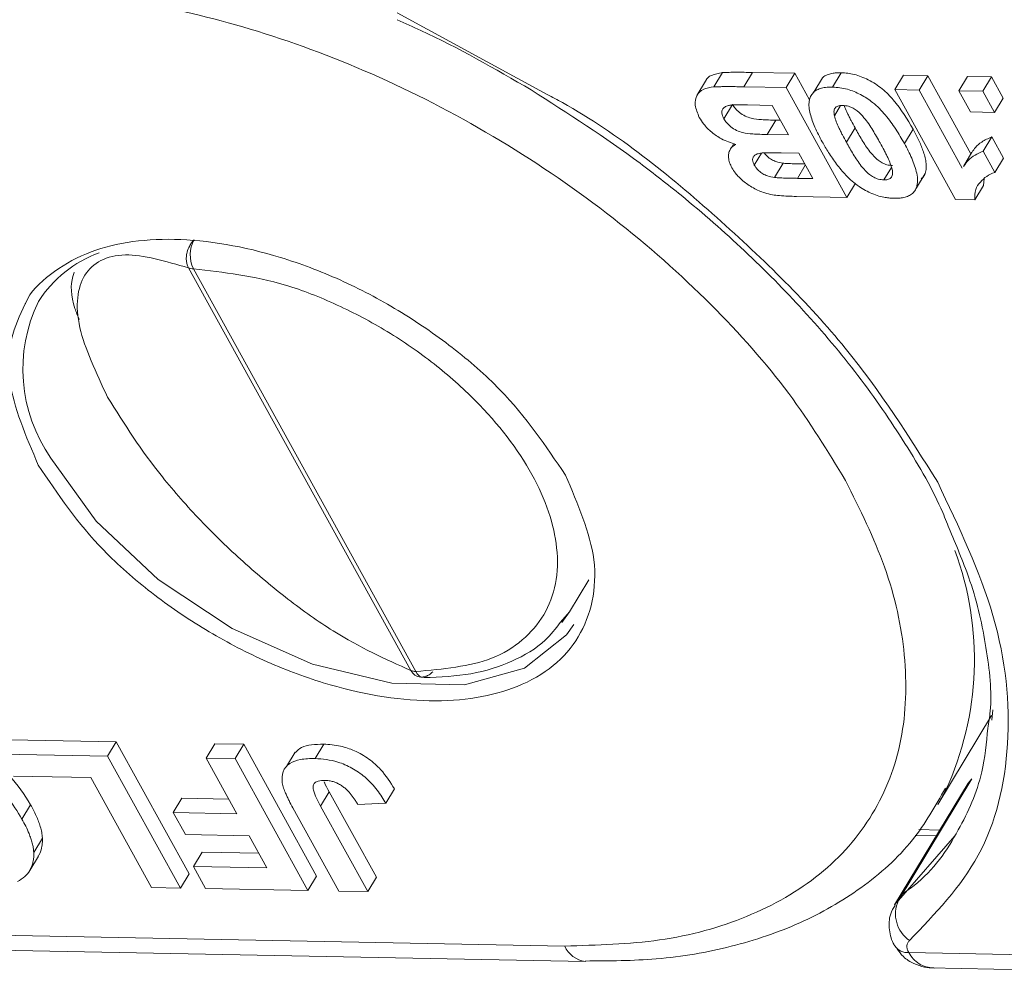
# Model space of a CAD drawing. Header units: millimetres. Extents: x 2698 to 3057, y -367 to -114.
# Tile 58 of 63: x 2969.87 to 2977.55, y -177.79 to -170.25. Entities that reach past the tile are written whole.
import ezdxf

# ---------------------------------------------------------------- set-up
doc = ezdxf.new("R2010")
doc.units = ezdxf.units.MM

msp = doc.modelspace()

# ---------------------------------------------------------------- linework, layer by layer
at = {"color": 7, "linetype": 'Continuous', "lineweight": 15}
for p, q in [((2973.9853, -170.8344), (2972.8134, -170.1983)), ((2975.2854, -170.7757), (2975.3529, -170.6639)), ((2975.5871, -170.6625), (2975.5197, -170.7744)), ((2975.9188, -170.6688), (2975.5871, -170.6625)), ((2975.8513, -170.7807), (2975.9188, -170.6688)), ((2976.0332, -170.8761), (2975.9188, -170.6688)), ((2976.2126, -170.7767), (2976.28, -170.6648)), ((2976.699, -170.7968), (2976.7665, -170.685)), ((2976.9549, -170.6886), (2976.7665, -170.685)), ((2976.8874, -170.8004), (2976.9549, -170.6886)), ((2977.292, -171.2992), (2976.9549, -170.6886)), ((2977.1982, -170.8063), (2977.2657, -170.6945)), ((2977.4541, -170.6981), (2977.2657, -170.6945)), ((2977.3866, -170.8099), (2977.4541, -170.6981)), ((2977.5452, -170.863), (2977.4541, -170.6981)), ((2975.2213, -170.7304), (2975.1538, -170.8423)), ((2975.8513, -170.7807), (2975.5197, -170.7744)), ((2976.1334, -170.7048), (2976.066, -170.8166)), ((2975.8513, -170.7807), (2976.3249, -171.6385)), ((2977.1727, -171.6546), (2976.699, -170.7968)), ((2976.699, -170.7968), (2976.8874, -170.8004)), ((2976.8874, -170.8004), (2977.2246, -171.4111)), ((2977.1982, -170.8063), (2977.3866, -170.8099)), ((2977.2893, -170.9713), (2977.1982, -170.8063)), ((2977.3866, -170.8099), (2977.4777, -170.9749)), ((2975.3647, -171.0248), (2975.4322, -170.9129)), ((2975.5495, -170.9164), (2975.7419, -170.9201)), ((2975.7419, -170.9201), (2975.8694, -171.151)), ((2976.2271, -171.0018), (2976.2756, -170.9214)), ((2977.4777, -170.9749), (2977.5452, -170.863)), ((2977.4777, -170.9749), (2977.2893, -170.9713)), ((2975.7016, -171.1478), (2975.7691, -171.036)), ((2975.8062, -171.0367), (2975.7691, -171.036)), ((2975.8694, -171.151), (2975.7016, -171.1478)), ((2976.3204, -171.2082), (2976.3878, -171.0964)), ((2976.8409, -171.1067), (2976.7734, -171.2186)), ((2975.4426, -171.2187), (2975.4209, -171.2546)), ((2977.3871, -171.2778), (2977.4546, -171.166)), ((2977.5457, -171.3309), (2977.4546, -171.166)), ((2975.4104, -171.272), (2975.407, -171.2777)), ((2975.6018, -171.3867), (2975.659, -171.292)), ((2975.8119, -171.2914), (2975.9483, -171.294)), ((2975.9483, -171.294), (2976.0576, -171.4919)), ((2977.3009, -171.2845), (2977.2334, -171.3964)), ((2977.3871, -171.2778), (2977.4782, -171.4428)), ((2975.7587, -171.4834), (2975.8262, -171.3715)), ((2975.9381, -171.4897), (2975.9998, -171.3873)), ((2977.4782, -171.4428), (2977.5457, -171.3309)), ((2976.6133, -171.5025), (2976.6726, -171.4042)), ((2976.8675, -171.5626), (2976.935, -171.4507)), ((2976.0576, -171.4919), (2975.9381, -171.4897)), ((2976.3249, -171.6385), (2976.3924, -171.5266)), ((2977.3912, -171.5456), (2977.3971, -171.4913)), ((2977.3912, -171.5456), (2977.3238, -171.6575)), ((2976.3249, -171.6385), (2975.9303, -171.631)), ((2977.1727, -171.6546), (2977.3238, -171.6575)), ((2971.1846, -172.189), (2972.9212, -175.3339)), ((2971.223, -172.1957), (2972.9596, -175.3406)), ((2974.1581, -174.8747), (2974.3092, -174.6243)), ((2974.0866, -174.9588), (2974.1581, -174.8748)), ((2974.1581, -174.8747), (2974.1005, -174.9577)), ((2977.0337, -176.3803), (2977.454, -175.6835)), ((2977.4624, -175.6411), (2977.4566, -175.7202)), ((2970.6214, -175.8903), (2969.7925, -175.8746)), ((2970.5539, -176.0022), (2970.6214, -175.8903)), ((2971.1898, -176.9197), (2970.6214, -175.8903)), ((2971.3225, -176.0168), (2971.39, -175.905)), ((2971.616, -175.9093), (2971.39, -175.905)), ((2971.5486, -176.0211), (2971.616, -175.9093)), ((2972.1844, -176.9386), (2971.616, -175.9093)), ((2972.1728, -176.02), (2972.2403, -175.9081)), ((2969.725, -175.9864), (2970.5539, -176.0022)), ((2970.5539, -176.0022), (2971.1223, -177.0315)), ((2972.0171, -175.9711), (2971.9496, -176.083)), ((2971.3225, -176.0168), (2971.5486, -176.0211)), ((2971.563, -176.4523), (2971.3225, -176.0168)), ((2971.5486, -176.0211), (2972.117, -177.0504)), ((2970.4226, -176.1695), (2969.8198, -176.158)), ((2970.8962, -177.0272), (2970.4226, -176.1695)), ((2977.2702, -176.213), (2976.6967, -177.1639)), ((2976.7271, -177.1288), (2977.3006, -176.1779)), ((2977.3006, -176.1779), (2977.2702, -176.213)), ((2972.2163, -176.3931), (2972.2837, -176.2813)), ((2972.6516, -176.9475), (2972.2837, -176.2813)), ((2972.7254, -176.37), (2972.7929, -176.2581)), ((2977.0946, -176.2713), (2977.0337, -176.3803)), ((2969.8852, -176.4926), (2969.9527, -176.3808)), ((2971.0657, -176.4429), (2971.1331, -176.331)), ((2971.4998, -176.338), (2971.1331, -176.331)), ((2972.7254, -176.37), (2972.5066, -176.3789)), ((2971.1604, -176.6144), (2971.0657, -176.4429)), ((2971.0657, -176.4429), (2971.563, -176.4523)), ((2972.3581, -177.055), (2971.9998, -176.4061)), ((2972.2163, -176.3931), (2972.5841, -177.0593)), ((2971.6577, -176.6239), (2971.1604, -176.6144)), ((2977.0496, -176.5787), (2976.8872, -176.5756)), ((2969.9772, -176.7533), (2970.0447, -176.6414)), ((2971.7962, -176.8746), (2971.6577, -176.6239)), ((2976.8577, -176.6219), (2977.0217, -176.625)), ((2971.2235, -176.8637), (2971.291, -176.7518)), ((2971.733, -176.7602), (2971.291, -176.7518)), ((2969.9461, -176.8936), (2970.0135, -176.7817)), ((2971.1223, -177.0315), (2971.1898, -176.9197)), ((2971.3182, -177.0353), (2971.2235, -176.8637)), ((2971.2235, -176.8637), (2971.7962, -176.8746)), ((2972.117, -177.0504), (2972.1844, -176.9386)), ((2972.5841, -177.0593), (2972.6516, -176.9475)), ((2971.1223, -177.0315), (2970.8962, -177.0272)), ((2972.117, -177.0504), (2971.3182, -177.0353)), ((2972.5841, -177.0593), (2972.3581, -177.055)), ((2974.1222, -177.4847), (2967.0115, -177.3494)), ((2967.1706, -177.4696), (2974.2833, -177.605)), ((2983.9182, -177.6711), (2976.8074, -177.5358)), ((2976.9665, -177.656), (2984.0792, -177.7913))]:
    msp.add_line(p, q, dxfattribs=at)
at = {"color": 7, "linetype": 'Continuous', "lineweight": 15, "flags": 128}
for points in [[(2974.1925, -174.9726), (2974.1357, -175.0547), (2973.807, -175.314), (2973.3402, -175.4436), (2972.7733, -175.4328), (2972.1521, -175.2826), (2971.527, -175.0051), (2970.9485, -174.6229), (2970.4637, -174.1668), (2970.1116, -173.6739)], [(2977.1718, -176.6161), (2977.1672, -176.6236), (2976.7271, -177.1288)], [(2976.6963, -177.1646), (2976.7068, -177.1494), (2976.7271, -177.1288)]]:
    msp.add_lwpolyline(points, dxfattribs=at)
at = {"color": 7, "linetype": 'Continuous', "lineweight": 15}
for centre, radius, start, end in [((2971.4471, -172.0884), 0.2485, 151.4259, 205.59312), ((2970.8106, -172.9578), 0.9437, 109.96593, 147.54679), ((2971.2235, -172.0798), 0.1159, 250.39114, 269.73847), ((2971.0984, -172.9801), 1.2063, 154.00347, 215.10897), ((2974.8808, -175.2472), 2.4392, 335.17596, 20.45373), ((2972.9601, -175.2247), 0.1159, 250.39114, 269.73847), ((2973.0319, -175.3108), 0.0782, 202.41862, 265.263), ((2976.955, -177.2343), 0.2511, 155.14041, 235.61633), ((2974.3077, -177.4046), 0.202, 203.35098, 262.47851), ((2976.7979, -177.4154), 0.1208, 214.72465, 274.52203)]:
    msp.add_arc(centre, radius, start, end, dxfattribs=at)
for points, knots in [([(2970.0172, -170.0508), (2970.2828, -170.0677), (2970.8298, -170.1027), (2971.7352, -170.3246), (2972.6853, -170.682), (2973.631, -171.1784), (2974.5113, -171.7831), (2975.2707, -172.4568), (2975.8894, -173.154), (2976.1757, -173.6215), (2976.3146, -173.8485)], [0, 0, 0, 0, 0.116516, 0.240011, 0.368641, 0.5, 0.631359, 0.759989, 0.883484, 1, 1, 1, 1]), ([(2972.8147, -170.2528), (2972.8761, -170.2796), (2973.2324, -170.4349), (2973.5758, -170.6343), (2973.86, -170.7994)], [0, 0, 0, 0, 0.172587, 1, 1, 1, 1]), ([(2975.3529, -170.6639), (2975.3228, -170.669), (2975.2685, -170.6784), (2975.2283, -170.7083), (2975.2229, -170.7292), (2975.2225, -170.731)], [0, 0, 0, 0, 0.533965, 0.961963, 1, 1, 1, 1]), ([(2975.5871, -170.6625), (2975.5655, -170.6623), (2975.5221, -170.6618), (2975.4612, -170.6615), (2975.4046, -170.6617), (2975.3701, -170.6632), (2975.3529, -170.6639)], [0, 0, 0, 0, 0.274885, 0.549769, 0.774808, 1, 1, 1, 1]), ([(2976.28, -170.6648), (2976.2693, -170.6649), (2976.2477, -170.6649), (2976.2131, -170.6686), (2976.1776, -170.6774), (2976.1495, -170.6902), (2976.1379, -170.7019), (2976.1345, -170.7055)], [0, 0, 0, 0, 0.181274, 0.363619, 0.620318, 0.884712, 1, 1, 1, 1]), ([(2976.8409, -171.1067), (2976.7957, -171.0295), (2976.7322, -170.9212), (2976.6037, -170.7881), (2976.4954, -170.7177), (2976.381, -170.673), (2976.3135, -170.6676), (2976.28, -170.6648)], [0, 0, 0, 0, 0.392565, 0.550331, 0.709672, 0.855834, 1, 1, 1, 1]), ([(2975.1723, -171.0138), (2975.1587, -170.9813), (2975.1321, -170.9173), (2975.1467, -170.8388), (2975.2003, -170.7883), (2975.2573, -170.7799), (2975.2854, -170.7757)], [0, 0, 0, 0, 0.273543, 0.538525, 0.771893, 1, 1, 1, 1]), ([(2975.2854, -170.7757), (2975.2959, -170.7752), (2975.3168, -170.7741), (2975.3596, -170.7736), (2975.4094, -170.7734), (2975.4664, -170.7738), (2975.5019, -170.7742), (2975.5197, -170.7744)], [0, 0, 0, 0, 0.137451, 0.275017, 0.549913, 0.774954, 1, 1, 1, 1]), ([(2973.86, -170.7994), (2974.1488, -170.9845), (2974.5536, -171.244), (2975.1007, -171.6746), (2975.5363, -172.0553), (2976.0013, -172.5272), (2976.4261, -173.0326), (2976.7883, -173.5625), (2977.0254, -173.9717), (2977.1111, -174.195), (2977.1293, -174.2426)], [0, 0, 0, 0, 0.194698, 0.272959, 0.401743, 0.533437, 0.672592, 0.815431, 0.960656, 1, 1, 1, 1]), ([(2977.033, -173.8622), (2976.8113, -173.5094), (2976.3609, -172.7928), (2975.3319, -171.7875), (2974.509, -171.1151), (2974.0248, -170.8555), (2973.9853, -170.8344)], [0, 0, 0, 0, 0.317086, 0.644037, 0.970988, 1, 1, 1, 1]), ([(2976.0374, -170.8596), (2976.0424, -170.8488), (2976.0527, -170.8269), (2976.0807, -170.8032), (2976.1162, -170.7869), (2976.1519, -170.7795), (2976.1846, -170.7767), (2976.2032, -170.7767), (2976.2126, -170.7767)], [0, 0, 0, 0, 0.1981983, 0.4029116, 0.5871323, 0.777233, 0.8882708, 1, 1, 1, 1]), ([(2976.2126, -170.7767), (2976.2509, -170.7801), (2976.3213, -170.7864), (2976.4321, -170.8329), (2976.5377, -170.901), (2976.6294, -170.9965), (2976.7085, -171.1057), (2976.7517, -171.1807), (2976.7734, -171.2186)], [0, 0, 0, 0, 0.163542, 0.300556, 0.437178, 0.616694, 0.806563, 1, 1, 1, 1]), ([(2975.3647, -171.0248), (2975.3574, -171.0091), (2975.3452, -170.9825), (2975.3511, -170.9511), (2975.3695, -170.9311), (2975.3918, -170.9223), (2975.4065, -170.9196), (2975.4098, -170.919)], [0, 0, 0, 0, 0.301028, 0.508382, 0.71537, 0.936658, 1, 1, 1, 1]), ([(2975.4098, -170.919), (2975.4209, -170.918), (2975.443, -170.9159), (2975.4782, -170.9157), (2975.5137, -170.9158), (2975.5376, -170.9162), (2975.5495, -170.9164)], [0, 0, 0, 0, 0.248437, 0.498224, 0.749082, 1, 1, 1, 1]), ([(2975.7691, -171.036), (2975.7321, -171.0348), (2975.67, -171.0329), (2975.5904, -171.0259), (2975.5302, -171.0047), (2975.4865, -170.9779), (2975.4524, -170.9456), (2975.4389, -170.9237), (2975.4322, -170.9129)], [0, 0, 0, 0, 0.320671, 0.537349, 0.660051, 0.783678, 0.893223, 1, 1, 1, 1]), ([(2976.132, -171.2046), (2976.1119, -171.1665), (2976.0731, -171.0927), (2976.0344, -170.9849), (2976.0238, -170.9062), (2976.0347, -170.8687), (2976.0374, -170.8596)], [0, 0, 0, 0, 0.315332, 0.60954, 0.905311, 1, 1, 1, 1]), ([(2976.2271, -171.0018), (2976.2252, -170.9906), (2976.2214, -170.9683), (2976.2286, -170.9397), (2976.2525, -170.9237), (2976.2759, -170.9199), (2976.2892, -170.9197), (2976.2915, -170.9197)], [0, 0, 0, 0, 0.254136, 0.511473, 0.743296, 0.955163, 1, 1, 1, 1]), ([(2976.2915, -170.9197), (2976.3065, -170.9212), (2976.3326, -170.9239), (2976.3731, -170.9404), (2976.4159, -170.9709), (2976.4725, -171.029), (2976.5278, -171.1141), (2976.5652, -171.18), (2976.5841, -171.2132)], [0, 0, 0, 0, 0.107873, 0.187625, 0.267851, 0.429991, 0.712205, 1, 1, 1, 1]), ([(2976.3878, -171.0964), (2976.3775, -171.0773), (2976.362, -171.0487), (2976.3425, -171.0106), (2976.3262, -170.9761), (2976.312, -170.9463), (2976.306, -170.9265), (2976.3047, -170.9218)], [0, 0, 0, 0, 0.325963, 0.488942, 0.65201, 0.918431, 1, 1, 1, 1]), ([(2976.3204, -171.2082), (2976.31, -171.1892), (2976.2946, -171.1606), (2976.2751, -171.1225), (2976.2586, -171.088), (2976.2402, -171.0473), (2976.2315, -171.017), (2976.2271, -171.0018)], [0, 0, 0, 0, 0.274633, 0.411949, 0.549338, 0.773806, 1, 1, 1, 1]), ([(2975.457, -171.2243), (2975.4196, -171.2122), (2975.3536, -171.1909), (2975.2671, -171.1313), (2975.2081, -171.072), (2975.1833, -171.0318), (2975.1723, -171.0138)], [0, 0, 0, 0, 0.318996, 0.561475, 0.803648, 1, 1, 1, 1]), ([(2975.7016, -171.1478), (2975.6646, -171.1467), (2975.6026, -171.1448), (2975.5229, -171.1377), (2975.4627, -171.1166), (2975.419, -171.0898), (2975.385, -171.0575), (2975.3714, -171.0356), (2975.3647, -171.0248)], [0, 0, 0, 0, 0.320671, 0.537349, 0.660051, 0.783678, 0.893223, 1, 1, 1, 1]), ([(2976.6808, -171.3906), (2976.6662, -171.3891), (2976.6404, -171.3865), (2976.6001, -171.3701), (2976.5517, -171.3362), (2976.4948, -171.2744), (2976.4403, -171.1894), (2976.4054, -171.1275), (2976.3878, -171.0964)], [0, 0, 0, 0, 0.104756, 0.185457, 0.266418, 0.46589, 0.731119, 1, 1, 1, 1]), ([(2976.935, -171.4507), (2976.9385, -171.4372), (2976.9457, -171.4098), (2976.9426, -171.3641), (2976.9328, -171.3176), (2976.9148, -171.2601), (2976.8851, -171.1895), (2976.8557, -171.1344), (2976.8409, -171.1067)], [0, 0, 0, 0, 0.139146, 0.281957, 0.412162, 0.543334, 0.77068, 1, 1, 1, 1]), ([(2975.4271, -171.4078), (2975.4205, -171.3945), (2975.4069, -171.3675), (2975.3992, -171.3293), (2975.4007, -171.2943), (2975.4111, -171.2649), (2975.4295, -171.2405), (2975.4477, -171.2298), (2975.457, -171.2243)], [0, 0, 0, 0, 0.172399, 0.350207, 0.5159, 0.687534, 0.840974, 1, 1, 1, 1]), ([(2976.4195, -171.5531), (2976.4012, -171.5395), (2976.3641, -171.5119), (2976.3039, -171.4531), (2976.2411, -171.3781), (2976.1908, -171.3045), (2976.1555, -171.2464), (2976.1398, -171.2186), (2976.132, -171.2046)], [0, 0, 0, 0, 0.135635, 0.274835, 0.519526, 0.769892, 0.884878, 1, 1, 1, 1]), ([(2976.6133, -171.5025), (2976.5987, -171.501), (2976.5729, -171.4984), (2976.5327, -171.4819), (2976.4842, -171.4481), (2976.4273, -171.3862), (2976.3729, -171.3013), (2976.3379, -171.2394), (2976.3204, -171.2082)], [0, 0, 0, 0, 0.104756, 0.185457, 0.266418, 0.46589, 0.731119, 1, 1, 1, 1]), ([(2976.5841, -171.2132), (2976.5944, -171.2323), (2976.6099, -171.2609), (2976.6294, -171.299), (2976.646, -171.3336), (2976.6645, -171.3745), (2976.6733, -171.4051), (2976.6777, -171.4204)], [0, 0, 0, 0, 0.273739, 0.410607, 0.547546, 0.772914, 1, 1, 1, 1]), ([(2976.7734, -171.2186), (2976.7837, -171.2376), (2976.8042, -171.2758), (2976.8312, -171.3336), (2976.8544, -171.392), (2976.871, -171.451), (2976.8797, -171.5101), (2976.8716, -171.5449), (2976.8675, -171.5626)], [0, 0, 0, 0, 0.157873, 0.316094, 0.480864, 0.646911, 0.820617, 1, 1, 1, 1]), ([(2977.4546, -171.166), (2977.4274, -171.1783), (2977.3791, -171.2003), (2977.3298, -171.2425), (2977.3103, -171.2724), (2977.302, -171.2852)], [0, 0, 0, 0, 0.4257429, 0.7555657, 1, 1, 1, 1]), ([(2975.6018, -171.3867), (2975.5956, -171.3727), (2975.5851, -171.349), (2975.5922, -171.3217), (2975.6101, -171.3042), (2975.6351, -171.2948), (2975.6546, -171.2924), (2975.6626, -171.2914)], [0, 0, 0, 0, 0.268432, 0.453803, 0.638696, 0.851003, 1, 1, 1, 1]), ([(2975.6626, -171.2914), (2975.6732, -171.291), (2975.6943, -171.2902), (2975.7299, -171.2901), (2975.7692, -171.2906), (2975.7977, -171.2911), (2975.8119, -171.2914)], [0, 0, 0, 0, 0.216455, 0.433233, 0.716605, 1, 1, 1, 1]), ([(2975.8262, -171.3715), (2975.8079, -171.3686), (2975.778, -171.3637), (2975.7345, -171.3434), (2975.7034, -171.3199), (2975.6859, -171.3012), (2975.6799, -171.2916), (2975.6794, -171.2909)], [0, 0, 0, 0, 0.341194, 0.559444, 0.778265, 0.983309, 1, 1, 1, 1]), ([(2977.235, -171.3974), (2977.2468, -171.3799), (2977.2701, -171.3454), (2977.3228, -171.306), (2977.3655, -171.2873), (2977.3871, -171.2778)], [0, 0, 0, 0, 0.338737, 0.6662245, 1, 1, 1, 1]), ([(2975.7587, -171.4834), (2975.7404, -171.4804), (2975.7105, -171.4756), (2975.6671, -171.4553), (2975.6357, -171.4318), (2975.6143, -171.4078), (2975.6054, -171.3928), (2975.6018, -171.3867)], [0, 0, 0, 0, 0.3036135, 0.4978248, 0.6925446, 0.8750043, 1, 1, 1, 1]), ([(2975.9945, -171.3776), (2975.9873, -171.3775), (2975.9693, -171.3771), (2975.9323, -171.3762), (2975.8931, -171.3752), (2975.8551, -171.3735), (2975.8358, -171.3722), (2975.8262, -171.3715)], [0, 0, 0, 0, 0.129219, 0.325055, 0.662402, 0.831164, 1, 1, 1, 1]), ([(2975.9303, -171.631), (2975.8865, -171.6297), (2975.8252, -171.628), (2975.7427, -171.6189), (2975.6741, -171.6026), (2975.5928, -171.5674), (2975.5129, -171.5123), (2975.4567, -171.4563), (2975.4355, -171.4215), (2975.4271, -171.4078)], [0, 0, 0, 0, 0.2523398, 0.3530421, 0.4558678, 0.6131575, 0.7704603, 0.909852, 1, 1, 1, 1]), ([(2976.6777, -171.4204), (2976.6796, -171.4315), (2976.6835, -171.4539), (2976.6762, -171.4825), (2976.6521, -171.4986), (2976.6287, -171.5022), (2976.6154, -171.5025), (2976.6133, -171.5025)], [0, 0, 0, 0, 0.25457, 0.512358, 0.744117, 0.959931, 1, 1, 1, 1]), ([(2976.9053, -171.4929), (2976.91, -171.4889), (2976.9237, -171.4773), (2976.9305, -171.4612), (2976.935, -171.4507)], [0, 0, 0, 0, 0.346608, 1, 1, 1, 1]), ([(2977.4782, -171.4428), (2977.4565, -171.4525), (2977.4124, -171.4722), (2977.3637, -171.5187), (2977.3219, -171.5758), (2977.3231, -171.6296), (2977.3238, -171.6575)], [0, 0, 0, 0, 0.231991, 0.470608, 0.725524, 1, 1, 1, 1]), ([(2975.9381, -171.4897), (2975.9272, -171.4895), (2975.9055, -171.4891), (2975.8648, -171.488), (2975.8257, -171.4871), (2975.7876, -171.4854), (2975.7684, -171.484), (2975.7587, -171.4834)], [0, 0, 0, 0, 0.1836, 0.367206, 0.683485, 0.841708, 1, 1, 1, 1]), ([(2976.6923, -171.6455), (2976.6813, -171.645), (2976.6592, -171.6442), (2976.6196, -171.639), (2976.5731, -171.6287), (2976.5206, -171.6101), (2976.4683, -171.5848), (2976.4359, -171.5638), (2976.4195, -171.5531)], [0, 0, 0, 0, 0.128333, 0.257433, 0.440518, 0.629161, 0.811609, 1, 1, 1, 1]), ([(2976.8675, -171.5626), (2976.8624, -171.5734), (2976.8521, -171.5954), (2976.824, -171.619), (2976.7887, -171.6352), (2976.7533, -171.6426), (2976.7206, -171.6454), (2976.7017, -171.6455), (2976.6923, -171.6455)], [0, 0, 0, 0, 0.198788, 0.404189, 0.586557, 0.774505, 0.886891, 1, 1, 1, 1]), ([(2974.1269, -173.8069), (2973.9742, -173.5798), (2973.7384, -173.2293), (2973.2504, -172.8046), (2972.8266, -172.5133), (2972.3699, -172.2728), (2971.7704, -172.0464), (2971.0521, -171.9234), (2970.4508, -172.0195), (2970.1013, -172.2331), (2969.947, -172.3744), (2969.9107, -172.4692), (2969.9101, -172.4706)], [0, 0, 0, 0, 0.159417, 0.246117, 0.332891, 0.419591, 0.506365, 0.665781, 0.825198, 0.911899, 0.998672, 1, 1, 1, 1]), ([(2971.1846, -172.189), (2971.1782, -172.1731), (2971.1684, -172.1488), (2971.1672, -172.1091), (2971.1716, -172.0714), (2971.1845, -172.0333), (2971.2047, -171.9965), (2971.2204, -171.9789), (2971.2289, -171.9695)], [0, 0, 0, 0, 0.24107, 0.367988, 0.499828, 0.704353, 0.840888, 1, 1, 1, 1]), ([(2970.5537, -173.1992), (2970.4639, -173.0072), (2970.3247, -172.7097), (2970.3089, -172.4122), (2970.3648, -172.2341), (2970.4919, -172.1209), (2970.735, -172.0583), (2971.0076, -172.1375), (2971.1846, -172.189)], [0, 0, 0, 0, 0.233156, 0.361419, 0.49116, 0.622216, 0.75471, 1, 1, 1, 1]), ([(2970.3328, -172.5933), (2970.3205, -172.5638), (2970.2636, -172.4277), (2970.2643, -172.308), (2970.2891, -172.2346), (2970.2929, -172.2235)], [0, 0, 0, 0, 0.190072, 0.876606, 1, 1, 1, 1]), ([(2971.223, -172.1957), (2971.4597, -172.2231), (2971.8252, -172.2655), (2972.3476, -172.4707), (2972.7413, -172.6793), (2973.109, -172.9329), (2973.5236, -173.3012), (2973.9086, -173.8027), (2974.0752, -174.3001), (2974.0629, -174.6604), (2973.9703, -174.9052), (2973.8011, -175.103), (2973.4966, -175.2925), (2973.1707, -175.3217), (2972.9596, -175.3406)], [0, 0, 0, 0, 0.119804, 0.184934, 0.25, 0.315129, 0.380196, 0.5, 0.619804, 0.684934, 0.75, 0.815129, 0.880196, 1, 1, 1, 1]), ([(2969.9101, -172.4706), (2969.8686, -172.5592), (2969.7848, -172.7379), (2969.7667, -173.1548), (2969.916, -173.5031), (2970.0126, -173.7286)], [0, 0, 0, 0, 0.257486, 0.519196, 1, 1, 1, 1]), ([(2972.9212, -175.3339), (2972.7234, -175.2448), (2972.4189, -175.1076), (2971.9616, -174.7824), (2971.6106, -174.4899), (2971.2774, -174.1659), (2970.8869, -173.7279), (2970.6844, -173.4065), (2970.5537, -173.1992)], [0, 0, 0, 0, 0.24529, 0.377665, 0.50884, 0.638465, 0.766844, 1, 1, 1, 1]), ([(2970.0126, -173.7286), (2970.1653, -173.9556), (2970.4011, -174.3061), (2970.889, -174.7309), (2971.3129, -175.0222), (2971.7696, -175.2627), (2972.3689, -175.489), (2973.0886, -175.6128), (2973.6852, -175.5141), (2974.0447, -175.306), (2974.2427, -175.078), (2974.3505, -174.7969), (2974.3748, -174.3818), (2974.2243, -174.0328), (2974.1269, -173.8069)], [0, 0, 0, 0, 0.119721, 0.184834, 0.25, 0.315112, 0.380279, 0.5, 0.619721, 0.684834, 0.75, 0.815112, 0.880279, 1, 1, 1, 1]), ([(2976.3146, -173.8485), (2976.4261, -174.0749), (2976.6556, -174.5414), (2976.8019, -175.2296), (2976.7782, -175.8884), (2976.5542, -176.4721), (2976.1425, -176.9427), (2975.571, -177.2711), (2974.8941, -177.4629), (2974.3745, -177.4776), (2974.1222, -177.4847)], [0, 0, 0, 0, 0.116516, 0.2400113, 0.3686408, 0.5, 0.6313592, 0.7599887, 0.883484, 1, 1, 1, 1]), ([(2976.8132, -177.4416), (2977.0135, -177.2329), (2977.4204, -176.8089), (2977.6284, -175.9257), (2977.5361, -174.9259), (2977.199, -174.2131), (2977.033, -173.8622)], [0, 0, 0, 0, 0.2461706, 0.5, 0.7538294, 1, 1, 1, 1]), ([(2977.1293, -174.2426), (2977.1854, -174.3741), (2977.3191, -174.6876), (2977.4198, -175.1609), (2977.4629, -175.5468), (2977.4316, -175.7395), (2977.4246, -175.7827)], [0, 0, 0, 0, 0.237514, 0.566312, 0.902812, 1, 1, 1, 1]), ([(2973.0254, -175.3887), (2973.1501, -175.3833), (2973.4005, -175.3725), (2973.7179, -175.2677), (2973.9553, -175.131), (2974.0502, -175.0065), (2974.0866, -174.9588)], [0, 0, 0, 0, 0.274013, 0.550046, 0.82747, 1, 1, 1, 1]), ([(2973.0918, -175.3431), (2973.0826, -175.3513), (2973.0655, -175.3664), (2973.0335, -175.3816), (2973.0021, -175.3863), (2972.9738, -175.3807), (2972.9455, -175.3671), (2972.9308, -175.347), (2972.9212, -175.3339)], [0, 0, 0, 0, 0.159136, 0.295678, 0.500172, 0.632027, 0.75895, 1, 1, 1, 1]), ([(2969.9527, -176.3808), (2969.9033, -176.3027), (2969.8219, -176.174), (2969.6319, -176.014), (2969.4462, -175.9128), (2969.2632, -175.8582), (2969.1558, -175.8516), (2969.1054, -175.8484)], [0, 0, 0, 0, 0.286557, 0.472916, 0.659553, 0.83995, 1, 1, 1, 1]), ([(2977.4246, -175.7827), (2977.4131, -175.8994), (2977.3845, -176.191), (2977.1954, -176.6042), (2976.9821, -176.9232), (2976.7849, -177.0586), (2976.7511, -177.0819)], [0, 0, 0, 0, 0.219606, 0.548534, 0.922534, 1, 1, 1, 1]), ([(2972.2403, -175.9081), (2972.1755, -175.9096), (2972.0825, -175.9118), (2972.0346, -175.9591), (2972.0201, -175.9734)], [0, 0, 0, 0, 0.697351, 1, 1, 1, 1]), ([(2972.7929, -176.2581), (2972.7611, -176.2069), (2972.71, -176.1248), (2972.5955, -176.0209), (2972.4842, -175.9569), (2972.3603, -175.9161), (2972.2835, -175.911), (2972.2403, -175.9081)], [0, 0, 0, 0, 0.28604, 0.458882, 0.632659, 0.793219, 1, 1, 1, 1]), ([(2969.0379, -175.9603), (2969.1151, -175.9667), (2969.2505, -175.978), (2969.4611, -176.0639), (2969.6338, -176.1784), (2969.7836, -176.3266), (2969.8494, -176.4341), (2969.8852, -176.4926)], [0, 0, 0, 0, 0.24017, 0.421217, 0.602249, 0.783608, 1, 1, 1, 1]), ([(2971.9174, -176.211), (2971.9165, -176.1801), (2971.9146, -176.1188), (2971.9694, -176.0557), (2972.0589, -176.0224), (2972.1337, -176.0208), (2972.1728, -176.02)], [0, 0, 0, 0, 0.252615, 0.502607, 0.739519, 1, 1, 1, 1]), ([(2972.1728, -176.02), (2972.2314, -176.0248), (2972.3247, -176.0325), (2972.4628, -176.0918), (2972.5725, -176.1681), (2972.6623, -176.2653), (2972.7049, -176.336), (2972.7254, -176.37)], [0, 0, 0, 0, 0.275623, 0.438658, 0.601859, 0.808255, 1, 1, 1, 1]), ([(2971.9998, -176.4061), (2971.9895, -176.3871), (2971.9742, -176.3585), (2971.9556, -176.3205), (2971.9412, -176.2878), (2971.9267, -176.2509), (2971.9205, -176.2243), (2971.9174, -176.211)], [0, 0, 0, 0, 0.2893179, 0.4339745, 0.5788177, 0.7885957, 1, 1, 1, 1]), ([(2972.253, -176.1912), (2972.2335, -176.1917), (2972.2018, -176.1926), (2972.1696, -176.2082), (2972.1546, -176.2324), (2972.1634, -176.295), (2972.1932, -176.3504), (2972.2163, -176.3931)], [0, 0, 0, 0, 0.18477, 0.299721, 0.415218, 0.548197, 1, 1, 1, 1]), ([(2972.2837, -176.2813), (2972.2681, -176.2553), (2972.252, -176.2289), (2972.2451, -176.2036), (2972.245, -176.2031)], [0, 0, 0, 0, 0.979968, 1, 1, 1, 1]), ([(2972.4053, -176.2502), (2972.3966, -176.2437), (2972.379, -176.2303), (2972.3504, -176.2141), (2972.3208, -176.2023), (2972.2948, -176.1954), (2972.272, -176.192), (2972.2594, -176.1915), (2972.253, -176.1912)], [0, 0, 0, 0, 0.186791, 0.379199, 0.55517, 0.738578, 0.868367, 1, 1, 1, 1]), ([(2972.5066, -176.3789), (2972.5018, -176.3709), (2972.4921, -176.355), (2972.477, -176.3323), (2972.4614, -176.3107), (2972.4454, -176.2901), (2972.4273, -176.2695), (2972.4127, -176.2567), (2972.4053, -176.2502)], [0, 0, 0, 0, 0.180506, 0.361241, 0.518043, 0.675328, 0.83608, 1, 1, 1, 1]), ([(2974.2816, -177.6015), (2974.4691, -177.6006), (2974.8688, -177.5986), (2975.4315, -177.4983), (2975.9719, -177.3169), (2976.4506, -177.0393), (2976.8466, -176.6884), (2977.0146, -176.3909), (2977.0935, -176.2511)], [0, 0, 0, 0, 0.148206, 0.315855, 0.486222, 0.660229, 0.840327, 1, 1, 1, 1]), ([(2970.0447, -176.6414), (2970.0433, -176.6269), (2970.0404, -176.5976), (2970.0289, -176.5533), (2970.0141, -176.5098), (2969.9964, -176.4672), (2969.9762, -176.4241), (2969.9606, -176.3952), (2969.9527, -176.3808)], [0, 0, 0, 0, 0.1771424, 0.3556156, 0.5153916, 0.6757788, 0.8376976, 1, 1, 1, 1]), ([(2969.8852, -176.4926), (2969.8954, -176.5117), (2969.9159, -176.5499), (2969.9385, -176.6004), (2969.9544, -176.6441), (2969.9659, -176.6811), (2969.9739, -176.7178), (2969.9761, -176.7414), (2969.9772, -176.7533)], [0, 0, 0, 0, 0.213852, 0.428483, 0.569883, 0.711695, 0.855402, 1, 1, 1, 1]), ([(2970.0121, -176.7809), (2970.0162, -176.7744), (2970.0306, -176.7519), (2970.0403, -176.7152), (2970.0453, -176.6743), (2970.0449, -176.6524), (2970.0447, -176.6414)], [0, 0, 0, 0, 0.1641, 0.576176, 0.787449, 1, 1, 1, 1]), ([(2969.9772, -176.7533), (2969.9774, -176.7664), (2969.9779, -176.7927), (2969.9719, -176.8291), (2969.9615, -176.8629), (2969.9428, -176.9024), (2969.9106, -176.9462), (2969.8702, -176.9688), (2969.8496, -176.9804)], [0, 0, 0, 0, 0.133073, 0.266997, 0.39515, 0.524204, 0.757496, 1, 1, 1, 1]), ([(2976.7004, -177.167), (2976.6874, -177.1887), (2976.6527, -177.2465), (2976.6513, -177.3589), (2976.6722, -177.4442), (2976.6977, -177.4812), (2976.6994, -177.4837)], [0, 0, 0, 0, 0.224488, 0.598272, 0.973269, 1, 1, 1, 1]), ([(2976.8074, -177.5358), (2976.8029, -177.5264), (2976.794, -177.5077), (2976.7918, -177.4816), (2976.797, -177.4583), (2976.8078, -177.4472), (2976.8132, -177.4416)], [0, 0, 0, 0, 0.249227, 0.499953, 0.749235, 1, 1, 1, 1]), ([(2976.7157, -177.5055), (2976.731, -177.5273), (2976.7654, -177.5761), (2976.8429, -177.6231), (2976.927, -177.6513), (2976.9811, -177.655), (2977.0067, -177.6568)], [0, 0, 0, 0, 0.230528, 0.516791, 0.770961, 1, 1, 1, 1]), ([(2976.8074, -177.5358), (2976.8184, -177.5528), (2976.8407, -177.5874), (2976.8875, -177.6249), (2976.9415, -177.6504), (2976.9822, -177.6542), (2977.0022, -177.6561)], [0, 0, 0, 0, 0.241117, 0.490519, 0.749484, 1, 1, 1, 1])]:
    msp.add_open_spline(points, degree=3, knots=knots, dxfattribs=at)

doc.saveas('drawing.dxf')
